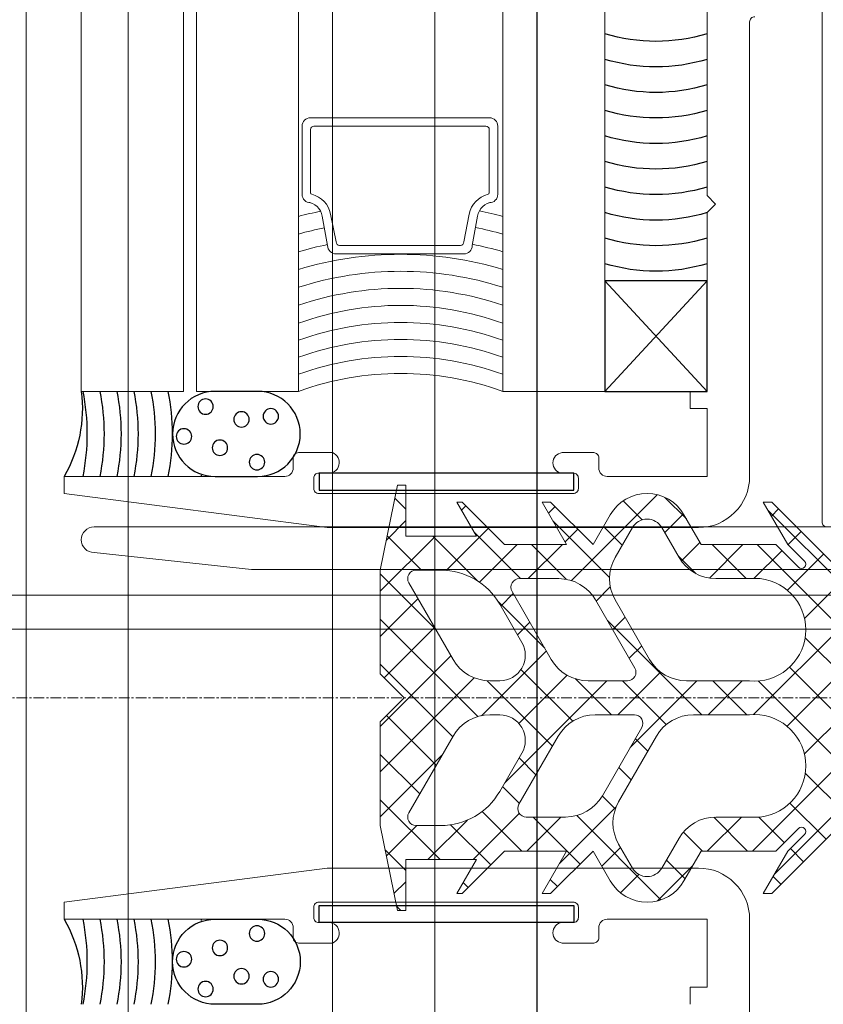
# Model space of a CAD drawing. Header units: inches. Extents: x -647532 to 3008597, y -136987 to 2557681.
# Tile 129 of 153: x 50033 to 50080, y 48764 to 48822. Entities that reach past the tile are written whole.
import ezdxf
from ezdxf import colors
from ezdxf.entities.mleader import LeaderData, LeaderLine
from ezdxf.enums import TextEntityAlignment as Align
from ezdxf.math import Vec2, Vec3

# ---------------------------------------------------------------- set-up
doc = ezdxf.new("R2010")
doc.units = ezdxf.units.IN
doc.header["$MEASUREMENT"] = 0
doc.linetypes.add('BIAL-IT1I-KGD-001-IN-DWG-141 LEVEL 2 - OVERALL FIRE EXIT PLAN$0$CENTER', pattern=[2, 1.25, -0.25, 0.25, -0.25])
doc.layers.add('ARCH', color=8, linetype='Continuous')
for name, color, linetype, lineweight in [('FURN', 8, 'Continuous', 5), ('FURN-HATCH', 8, 'Continuous', 5), ('YD-EXTERNAL 1', 8, 'Continuous', 5)]:
    doc.layers.add(name, color=color, linetype=linetype, lineweight=lineweight)
doc.styles.add('ARIAL', font='arial.ttf')
doc.styles.get("Standard").update_dxf_attribs({"font": 'arial.ttf'})

# ---------------------------------------------------------------- blocks, each defined once
blk = doc.blocks.new('BIAL-IT1I-KGD-001-IN-DWG-141 LEVEL 2 - OVERALL FIRE EXIT PLAN$0$A$C4C907AF7')
h = blk.add_hatch()
h.set_pattern_fill('ANSI37', color=256, scale=15, style=0)
h.set_pattern_definition([(45, (-117.902, -278.7008), (-1.325825, 1.325825), []), (135, (-117.902, -278.7008), (-1.325825, -1.325825), [])])
edge = h.paths.add_edge_path(flags=16)
edge.add_line((108.25, 84.166), (110, 85.176))
edge.add_arc((109.5, 86.042), 1, 300, 420)
edge.add_line((110, 86.908), (108.25, 87.918))
edge.add_arc((109.5, 90.083), 2.5, 180, 240, ccw=False)
edge.add_line((107, 90.083), (107, 92.677))
edge.add_arc((104.002, 92.348), 3.016, 6.25197, 185.63439)
edge.add_line((101, 92.052), (101, 88.351))
edge.add_arc((103.5, 88.351), 2.5, 180, 240)
edge.add_line((102.25, 86.186), (105.75, 84.166))
edge.add_arc((107, 86.331), 2.5, 240, 300)
edge = h.paths.add_edge_path(flags=16)
edge.add_line((90, 85.176), (91.4, 84.368))
edge.add_arc((92.65, 86.533), 2.5, 240, 300)
edge.add_line((93.9, 84.368), (97.75, 86.591))
edge.add_arc((96.5, 88.756), 2.5, 300, 360)
edge.add_line((99, 88.756), (99, 92.052))
edge.add_arc((95.999, 92.348), 3.016, 354.36561, 533.74803)
edge.add_line((93, 92.677), (93, 90.083))
edge.add_arc((90.5, 90.083), 2.5, -60, 0, ccw=False)
edge.add_line((91.75, 87.918), (90, 86.908))
edge.add_arc((90.5, 86.042), 1, 120, 240)
edge = h.paths.add_edge_path()
edge.add_line((101, 101.247), (101.554, 98.095))
edge.add_arc((102.047, 98.182), 0.5, 190, 300)
edge.add_line((102.297, 97.749), (103.366, 98.367))
edge.add_line((103.366, 98.367), (106.5, 98.367))
edge.add_line((106.5, 98.367), (111.5, 93.367))
edge.add_line((111.5, 93.367), (111.5, 92.867))
edge.add_line((111.5, 92.867), (109, 94.31))
edge.add_line((109, 94.31), (108.028, 95.282))
edge.add_arc((107.851, 95.105), 0.25, 45, 225)
edge.add_line((107.674, 94.929), (109, 93.603))
edge.add_line((109, 93.603), (109, 89.217))
edge.add_line((109, 89.217), (110.75, 88.207))
edge.add_arc((109.5, 86.042), 2.5, -60, 60, ccw=False)
edge.add_line((110.75, 83.877), (109, 82.867))
edge.add_line((109, 82.867), (111.5, 80.367))
edge.add_line((111.5, 80.367), (111.5, 79.867))
edge.add_line((111.5, 79.867), (109, 81.31))
edge.add_line((109, 81.31), (109, 77.667))
edge.add_line((109, 77.667), (111.5, 75.167))
edge.add_line((111.5, 75.167), (111.5, 74.867))
edge.add_line((111.5, 74.867), (109.5, 76.021))
edge.add_line((109.5, 76.021), (109.5, 71.868))
edge.add_line((109.5, 71.868), (112.5, 71.868))
edge.add_line((112.5, 71.868), (112.5, 71.368))
edge.add_line((112.5, 71.368), (107.5, 70.368))
edge.add_line((107.5, 70.368), (101.4, 70.368))
edge.add_line((101.4, 70.368), (100, 71.768))
edge.add_line((100, 71.768), (98.6, 70.368))
edge.add_line((98.6, 70.368), (92.5, 70.368))
edge.add_line((92.5, 70.368), (87.5, 71.368))
edge.add_line((87.5, 71.368), (87.5, 71.868))
edge.add_line((87.5, 71.868), (90.5, 71.868))
edge.add_line((90.5, 71.868), (90.5, 76.021))
edge.add_line((90.5, 76.021), (88.5, 74.867))
edge.add_line((88.5, 74.867), (88.5, 75.167))
edge.add_line((88.5, 75.167), (91, 77.667))
edge.add_line((91, 77.667), (91, 81.31))
edge.add_line((91, 81.31), (88.5, 79.867))
edge.add_line((88.5, 79.867), (88.5, 80.367))
edge.add_line((88.5, 80.367), (91, 82.867))
edge.add_line((91, 82.867), (89.25, 83.877))
edge.add_arc((90.5, 86.042), 2.5, 120, 240, ccw=False)
edge.add_line((89.25, 88.207), (91, 89.217))
edge.add_line((91, 89.217), (91, 93.603))
edge.add_line((91, 93.603), (92.326, 94.929))
edge.add_arc((92.149, 95.105), 0.25, 315, 495)
edge.add_line((91.972, 95.282), (91, 94.31))
edge.add_line((91, 94.31), (88.5, 92.867))
edge.add_line((88.5, 92.867), (88.5, 93.367))
edge.add_line((88.5, 93.367), (93.5, 98.367))
edge.add_line((93.5, 98.367), (96.634, 98.367))
edge.add_line((96.634, 98.367), (97.704, 97.749))
edge.add_arc((97.954, 98.182), 0.5, 240, 350)
edge.add_line((98.446, 98.095), (99, 101.247))
edge.add_line((99, 101.247), (96.8, 99.967))
edge.add_line((96.8, 99.967), (96.8, 100.577))
edge.add_line((96.8, 100.577), (99.647, 103.423))
edge.add_arc((100, 103.07), 0.5, 45, 135, ccw=False)
edge.add_line((100.354, 103.423), (103.2, 100.577))
edge.add_line((103.2, 100.577), (103.2, 99.967))
edge.add_line((103.2, 99.967), (101, 101.247))
edge = h.paths.add_edge_path(flags=16)
edge.add_arc((96.5, 82.982), 2.5, 300, 360)
edge.add_line((99, 82.982), (99, 85.291))
edge.add_arc((98.5, 85.291), 0.5, 0, 120)
edge.add_line((98.25, 85.725), (94.25, 83.415))
edge.add_arc((95.5, 81.25), 2.5, 120, 180)
edge.add_line((93, 81.25), (93, 78.941))
edge.add_arc((93.5, 78.941), 0.5, 180, 300)
edge.add_line((93.75, 78.508), (97.75, 80.817))
edge = h.paths.add_edge_path(flags=16)
edge.add_line((93.25, 72.041), (97.75, 74.639))
edge.add_arc((96.5, 76.804), 2.5, 300, 360)
edge.add_line((99, 76.804), (99, 77.382))
edge.add_arc((97.5, 77.382), 1.5, 360, 480)
edge.add_line((96.75, 78.681), (94.5, 77.382))
edge.add_arc((96.5, 73.918), 4, 120, 180)
edge.add_line((92.5, 73.918), (92.5, 72.474))
edge.add_arc((93, 72.474), 0.5, 180, 300)
edge = h.paths.add_edge_path(flags=16)
edge.add_arc((103.5, 82.578), 2.5, 180, 240, ccw=False)
edge.add_line((101, 82.578), (101, 84.887))
edge.add_arc((101.5, 84.887), 0.5, 60, 180, ccw=False)
edge.add_line((101.75, 85.32), (105.75, 83.011))
edge.add_arc((104.5, 80.846), 2.5, 0, 60, ccw=False)
edge.add_line((107, 80.846), (107, 78.536))
edge.add_arc((106.5, 78.536), 0.5, 240, 360, ccw=False)
edge.add_line((106.25, 78.103), (102.25, 80.413))
edge = h.paths.add_edge_path(flags=16)
edge.add_line((106.75, 72.041), (102.25, 74.639))
edge.add_arc((103.5, 76.804), 2.5, 180, 240, ccw=False)
edge.add_line((101, 76.804), (101, 77.382))
edge.add_arc((102.5, 77.382), 1.5, 60, 180, ccw=False)
edge.add_line((103.25, 78.681), (105.5, 77.382))
edge.add_arc((103.5, 73.918), 4, 0, 60, ccw=False)
edge.add_line((107.5, 73.918), (107.5, 72.474))
edge.add_arc((107, 72.474), 0.5, 240, 360, ccw=False)
at = {"linetype": 'BIAL-IT1I-KGD-001-IN-DWG-141 LEVEL 2 - OVERALL FIRE EXIT PLAN$0$CENTER', "ltscale": 0.5}
blk.add_line((100, 0), (100, 249.343), dxfattribs=at)
at = {"lineweight": -3, "ltscale": 1000}
for p, q in [((124.5, 89.562), (118, 83.562)), ((118, 89.562), (124.5, 83.562)), ((118, 89.562), (124.5, 83.562)), ((124.5, 89.562), (118, 83.562))]:
    blk.add_line(p, q, dxfattribs=at)
for p, q in [((133.573, 77.27), (129.573, 77.27)), ((133.373, 76.77), (129.669, 76.77)), ((133.573, 76.57), (133.573, 71.52)), ((134.073, 76.77), (134.073, 71.52)), ((126.573, 75.77), (128.296, 76.08)), ((126.073, 71.52), (126.073, 75.27)), ((126.773, 75.27), (128.409, 75.593)), ((126.573, 71.52), (126.573, 75.07)), ((126.073, 71.52), (126.073, 67.77)), ((126.573, 71.52), (126.573, 67.97)), ((133.573, 66.47), (133.573, 71.52)), ((134.073, 66.27), (134.073, 71.52)), ((126.773, 67.77), (128.409, 67.446)), ((126.573, 67.27), (128.296, 66.959)), ((133.373, 66.27), (129.669, 66.27)), ((129.573, 65.77), (133.573, 65.77))]:
    blk.add_line(p, q)
at = {"linetype": 'ByBlock'}
for points in [[(83, 89.562), (83, 88.562), (82, 88.562)], [(117, 89.562), (117, 88.562), (118, 88.562), (118, 89.562), (128.5, 89.562), (129, 90.062), (129.5, 89.562), (142, 89.562)]]:
    blk.add_lwpolyline(points, dxfattribs=at)
for points in [[(60.3, 92.062), (87, 92.062, -0.414214), (90, 89.062), (90, 67.252), (88, 51.802), (87, 51.802), (87, 64.753, 0.414214), (86.5, 65.253), (85.9, 65.253, -0.414214), (85.6, 65.553), (85.6, 67.556, -0.890114), (86.8, 67.253), (86.8, 66.753, 0.414214), (87.1, 66.453), (87.7, 66.453, 0.414214), (88, 66.753), (88, 81.703, 0.414214), (87.7, 82.003), (87.1, 82.003, 0.414214), (86.8, 81.703), (86.8, 81.053, -0.918182), (85.6, 81.053), (85.6, 82.903, -0.414214), (85.9, 83.203), (86.5, 83.203, 0.414214), (87, 83.703), (87, 89.562), (83, 89.562)], [(140, 92.362, -0.414214), (139.7, 92.062), (113, 92.062, 0.414214), (110, 89.062), (110, 67.252), (112, 51.802), (113, 51.802), (113, 64.753, -0.414214), (113.5, 65.253), (114.1, 65.253, 0.414214), (114.4, 65.553), (114.4, 67.556, 0.890114), (113.2, 67.253), (113.2, 66.753, -0.414214), (112.9, 66.453), (112.3, 66.453, -0.414214), (112, 66.753), (112, 81.703, -0.414214), (112.3, 82.003), (112.9, 82.003, -0.414214), (113.2, 81.703), (113.2, 81.053, 0.918182), (114.4, 81.053), (114.4, 82.903, 0.414214), (114.1, 83.203), (113.5, 83.203, -0.414214), (113, 83.703), (113, 89.562), (117, 89.562)]]:
    blk.add_lwpolyline(points, format="xyb", dxfattribs=at)
blk.add_lwpolyline([(106.5, 98.367), (111.5, 93.367), (111.5, 92.867), (109, 94.31), (108.028, 95.282, 1), (107.674, 94.929), (109, 93.603), (109, 89.217), (110.75, 88.207, -0.57735), (110.75, 83.877), (109, 82.867), (111.5, 80.367), (111.5, 79.867), (109, 81.31), (109, 77.667), (111.5, 75.167), (111.5, 74.867), (109.5, 76.021), (109.5, 71.868), (112.5, 71.868), (112.5, 71.368), (107.5, 70.368), (101.4, 70.368), (100, 71.768), (98.6, 70.368), (92.5, 70.368), (87.5, 71.368), (87.5, 71.868), (90.5, 71.868), (90.5, 76.021), (88.5, 74.867), (88.5, 75.167), (91, 77.667), (91, 81.31), (88.5, 79.867), (88.5, 80.367), (91, 82.867), (89.25, 83.877, -0.57735), (89.25, 88.207), (91, 89.217), (91, 93.603), (92.326, 94.929, 1), (91.972, 95.282), (91, 94.31), (88.5, 92.867), (88.5, 93.367), (93.5, 98.367)], format="xyb")
for points in [[(90, 85.176), (91.4, 84.368, 0.267949), (93.9, 84.368), (97.75, 86.591, 0.267949), (99, 88.756), (99, 92.052, 0.994625), (93, 92.677), (93, 90.083, -0.267949), (91.75, 87.918), (90, 86.908, 0.57735)], [(108.25, 84.166), (110, 85.176, 0.57735), (110, 86.908), (108.25, 87.918, -0.267949), (107, 90.083), (107, 92.677, 0.994625), (101, 92.052), (101, 88.351, 0.267949), (102.25, 86.186), (105.75, 84.166, 0.267949)], [(97.75, 80.817, 0.267949), (99, 82.982), (99, 85.291, 0.57735), (98.25, 85.725), (94.25, 83.415, 0.267949), (93, 81.25), (93, 78.941, 0.57735), (93.75, 78.508)], [(102.25, 80.413, -0.267949), (101, 82.578), (101, 84.887, -0.57735), (101.75, 85.32), (105.75, 83.011, -0.267949), (107, 80.846), (107, 78.536, -0.57735), (106.25, 78.103)], [(93.25, 72.041), (97.75, 74.639, 0.267949), (99, 76.804), (99, 77.382, 0.57735), (96.75, 78.681), (94.5, 77.382, 0.267949), (92.5, 73.918), (92.5, 72.474, 0.57735)], [(106.75, 72.041), (102.25, 74.639, -0.267949), (101, 76.804), (101, 77.382, -0.57735), (103.25, 78.681), (105.5, 77.382, -0.267949), (107.5, 73.918), (107.5, 72.474, -0.57735)]]:
    blk.add_lwpolyline(points, format="xyb", close=True)
at = {"lineweight": -3, "ltscale": 1000}
for points in [[(118, 89.562), (124.5, 89.562), (124.5, 83.562), (118, 83.562)], [(118, 89.562), (124.5, 89.562), (124.5, 83.562), (118, 83.562)], [(87.8, 81.728), (86.8, 81.728), (86.8, 66.778), (87.8, 66.778)], [(112.2, 81.728), (113.2, 81.728), (113.2, 66.778), (112.2, 66.778)]]:
    blk.add_lwpolyline(points, close=True, dxfattribs=at)
for points in [[(524.649, 77.562), (118, 77.562), (118, 83.562), (524.649, 83.562)], [(524.649, 59.562), (118, 59.562), (118, 65.562), (524.649, 65.562)], [(524.649, 52.802), (118, 52.802), (118, 58.802), (524.649, 58.802)]]:
    blk.add_lwpolyline(points)
for points in [[(87, 60.662), (87, 63.162, 1), (82, 63.162), (82, 60.662, 1)], [(113, 60.662), (113, 63.162, -1), (118, 63.162), (118, 60.662, -1)]]:
    blk.add_lwpolyline(points, format="xyb", close=True, dxfattribs=at)
for centre in [(83.468, 63.936), (116.533, 63.936), (86.158, 63.121), (113.842, 63.121), (83.649, 62.215), (116.351, 62.215), (85.312, 60.946), (114.688, 60.946), (82.893, 60.101), (117.107, 60.101), (84.647, 58.832), (115.354, 58.832)]:
    blk.add_circle(centre, 0.453, dxfattribs=at)
for centre, radius, start, end in [((135.404, 86.562), 10.349, 163.14826, 196.85174), ((135.404, 86.562), 10.349, 163.14826, 196.85174), ((136.904, 86.562), 10.349, 163.14826, 196.85174), ((136.904, 86.562), 10.349, 163.14826, 196.85174), ((138.404, 86.562), 10.349, 163.14826, 196.85174), ((138.404, 86.562), 10.349, 163.14826, 196.85174), ((139.904, 86.562), 10.349, 163.14826, 196.85174), ((139.904, 86.562), 10.349, 163.14826, 196.85174), ((141.404, 86.562), 10.349, 163.14826, 196.85174), ((141.404, 86.562), 10.349, 163.14826, 196.85174), ((142.904, 86.562), 10.349, 163.14826, 196.85174), ((142.904, 86.562), 10.349, 163.14826, 196.85174), ((144.404, 86.562), 10.349, 163.14826, 196.85174), ((144.404, 86.562), 10.349, 163.14826, 196.85174), ((145.904, 86.562), 10.349, 163.14826, 196.85174), ((145.904, 86.562), 10.349, 163.14826, 196.85174), ((147.404, 86.562), 10.349, 163.14826, 196.85174), ((147.404, 86.562), 10.349, 163.14826, 196.85174), ((148.904, 86.562), 10.349, 163.14826, 196.85174), ((148.904, 86.562), 10.349, 163.14826, 196.85174), ((84.5, 47.529), 12.556, 78.51485, 78.89943), ((115.5, 47.529), 12.556, 101.10057, 101.48515), ((84.5, 46.529), 12.556, 81.65554, 81.65554), ((115.5, 46.529), 12.556, 98.34446, 98.34446), ((84.5, 45.58), 12.556, 78.51485, 101.48515), ((115.5, 45.58), 12.556, 78.51485, 101.48515), ((84.5, 44.58), 12.556, 78.51485, 101.48515), ((115.5, 44.58), 12.556, 78.51485, 101.48515), ((84.5, 43.58), 12.556, 78.51485, 101.48515), ((115.5, 43.58), 12.556, 78.51485, 101.48515), ((84.5, 42.58), 12.556, 78.51485, 101.48515), ((115.5, 42.58), 12.556, 78.51485, 101.48515), ((84.5, 41.58), 12.556, 78.51485, 101.48515), ((115.5, 41.58), 12.556, 78.51485, 101.48515), ((84.5, 40.58), 12.556, 78.51485, 101.48515), ((82.993, 44.766), 8.097, 60.33771, 97.04242), ((115.5, 40.58), 12.556, 78.51485, 101.48515), ((117.007, 44.766), 8.097, 82.95758, 119.66229)]:
    blk.add_arc(centre, radius, start, end, dxfattribs=at)
for centre, radius, start, end in [((101.376, 71.562), 17.674, 340.15449, 19.84551), ((102.376, 71.562), 17.674, 340.15449, 19.84551), ((103.376, 71.562), 17.674, 340.15449, 19.84551), ((104.376, 71.562), 17.674, 340.15449, 19.84551), ((105.376, 71.562), 17.674, 340.15449, 19.84551), ((105.376, 71.562), 18.674, 341.25811, 18.74189), ((105.376, 71.562), 19.674, 342.24341, 17.75659), ((105.376, 71.562), 20.674, 343.12874, 16.87126), ((105.376, 71.562), 21.674, 11.2249, 16.0712), ((105.376, 71.562), 22.674, 11.18057, 15.34452), ((105.376, 71.562), 23.674, 11.26101, 14.68144), ((128.118, 77.064), 1, 280.21974, 354.38944), ((129.573, 76.77), 0.5, 90, 180), ((133.573, 76.77), 0.5, 0, 90), ((128.118, 77.064), 1.5, 281.17363, 345.71852), ((129.669, 76.67), 0.1, 90, 165.71852), ((133.373, 76.57), 0.2, 0, 90), ((126.573, 75.27), 0.5, 90, 180), ((126.773, 75.07), 0.2, 90, 180), ((126.573, 67.77), 0.5, 180, 270), ((126.773, 67.97), 0.2, 180, 270), ((105.376, 71.562), 21.674, 343.9288, 348.5556), ((105.376, 71.562), 22.674, 344.65548, 348.60962), ((128.118, 65.975), 1.5, 14.28148, 78.82637), ((105.376, 71.562), 23.674, 345.31856, 348.55078), ((128.118, 65.975), 1, 5.61056, 79.78026), ((129.573, 66.27), 0.5, 180, 270), ((129.669, 66.37), 0.1, 194.28148, 270), ((133.373, 66.47), 0.2, 270, 0), ((133.573, 66.27), 0.5, 270, 0)]:
    blk.add_arc(centre, radius, start, end)
blk = doc.blocks.new('BIAL-IT1I-KGD-001-IN-DWG-141 LEVEL 2 - OVERALL FIRE EXIT PLAN$0$TYPE 2')
at = {"lineweight": -3, "ltscale": 1000}
blk.add_line((142.5, 89.562), (4058, 89.562), dxfattribs=at)
for points in [[(4082, 77.562), (118, 77.562), (118, 83.562), (4082, 83.562)], [(4082, 59.562), (118, 59.562), (118, 65.562), (4082, 65.562)]]:
    blk.add_lwpolyline(points)
blk = doc.blocks.new('_TagSlot')
at = {"color": 0, "linetype": 'ByBlock', "lineweight": -2, "transparency": 16777216}
for p, q in [((-4, 4), (4, 4)), ((-4, -4), (4, -4))]:
    blk.add_line(p, q, dxfattribs=at)
for centre, start, end in [((-4, 0), 90, 270), ((4, 0), 270, 90)]:
    blk.add_arc(centre, 4, start, end, dxfattribs=at)
at = {"layer": 'FURN', "color": 0, "transparency": 16777216, "style": 'ARIAL'}
blk.add_attdef('M-01', text='', height=2.5, dxfattribs=at).set_placement((0, -1.5), align=Align.CENTER)
blk = doc.blocks.new('_DotSmall')
at = {"color": 0, "linetype": 'ByBlock', "const_width": 0.5}
blk.add_lwpolyline([(-0.0625, 0, 1), (0.0625, 0, 1)], format="xyb", close=True, dxfattribs=at)
blk = doc.blocks.new('ARCH')
at = {"layer": 'YD-EXTERNAL 1'}
for p, q in [((50018.893, 48788.397), (50224.625, 48788.397)), ((50018.893, 48786.397), (50224.625, 48786.397))]:
    blk.add_line(p, q, dxfattribs=at)
for points in [[(50176.546, 48832.397), (50079.866, 48832.397, 1), (50079.866, 48831.397), (50080.366, 48831.397), (50080.366, 48792.697, 0.414214), (50080.666, 48792.397)], [(50083.366, 48797.097, -0.414214), (50083.666, 48797.397), (50089.066, 48797.397, -0.414214), (50089.366, 48797.097), (50089.366, 48792.397, 0.414214), (50089.866, 48791.897), (50097.066, 48791.897, -0.414214), (50097.366, 48791.597), (50097.366, 48790.197, -0.414214), (50097.066, 48789.897), (50046.846, 48789.897), (50037.596, 48790.897, -1), (50037.596, 48792.397), (50086.866, 48792.397), (50086.866, 48794.897), (50083.837, 48795.07, -0.397592), (50083.366, 48795.569)]]:
    blk.add_lwpolyline(points, format="xyb", dxfattribs=at)
at = {"layer": 'YD-EXTERNAL 1', "rotation": 269.9999999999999}
blk.add_blockref('BIAL-IT1I-KGD-001-IN-DWG-141 LEVEL 2 - OVERALL FIRE EXIT PLAN$0$TYPE 2', (49974.044, 52662.363), dxfattribs=at)
at = {"layer": 'YD-EXTERNAL 1', "xscale": -1, "rotation": 269.9999999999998}
blk.add_blockref('BIAL-IT1I-KGD-001-IN-DWG-141 LEVEL 2 - OVERALL FIRE EXIT PLAN$0$A$C4C907AF7', (49984.044, 48682.363), dxfattribs=at)
at = {"layer": 'FURN-HATCH', "linetype": 'Continuous'}
ml = blk.add_multileader_block('Standard', dxfattribs=at)
ml.set_content('_TagSlot', color=256, scale=-11.71875)
ml.set_attribute('M-01', 'VNR1', width=0)
ml.set_leader_properties(color=256, linetype='ByLayer', lineweight=-1)
ml.set_arrow_properties(name='DOTSMALL')
ml.build(insert=Vec2(0, 0))
ml.multileader.update_dxf_attribs({"dogleg_length": 115.809, "arrow_head_size": 28.235})
ctx = ml.context
ctx.base_point, ctx.char_height, ctx.arrow_head_size, ctx.landing_gap_size, ctx.plane_origin = Vec3(101476.346, 52296.962), 200, 28.235, 4, Vec3(100757.024, 52076.672)
notes = []
notes.append((ctx, [(0, (0, 0, 0), (0, 0), (1, 0), 1, [])]))
ctx.block.insert, ctx.block.rotation, ctx.block.scale = Vec3(101570.096, 52296.962), 3.141593, Vec3(-11.71875, 11.71875, 11.71875)
ml = blk.add_multileader_block('Standard', dxfattribs=at)
ml.set_content('_TagSlot', color=256, scale=-11.71875)
ml.set_attribute('M-01', 'VNR1', width=0)
ml.set_leader_properties(color=256, linetype='ByLayer', lineweight=-1)
ml.set_arrow_properties(name='DOTSMALL')
ml.build(insert=Vec2(0, 0))
ml.multileader.update_dxf_attribs({"dogleg_length": 115.809, "arrow_head_size": 28.235})
ctx = ml.context
ctx.base_point, ctx.char_height, ctx.arrow_head_size, ctx.landing_gap_size, ctx.plane_origin = Vec3(97954.669, 52254.917), 200, 28.235, 4, Vec3(97235.347, 52034.627)
notes.append((ctx, [(0, (0, 0, 0), (0, 0), (1, 0), 1, [])]))
ctx.block.insert, ctx.block.rotation, ctx.block.scale = Vec3(98048.419, 52254.917), 3.141593, Vec3(-11.71875, 11.71875, 11.71875)
ml = blk.add_multileader_block('Standard', dxfattribs=at)
ml.set_content('_TagSlot', color=256, scale=-11.71875)
ml.set_attribute('M-01', 'VNR1', width=0)
ml.set_leader_properties(color=256, linetype='ByLayer', lineweight=-1)
ml.set_arrow_properties(name='DOTSMALL')
ml.build(insert=Vec2(0, 0))
ml.multileader.update_dxf_attribs({"dogleg_length": 115.809, "arrow_head_size": 28.235})
ctx = ml.context
ctx.base_point, ctx.char_height, ctx.arrow_head_size, ctx.landing_gap_size, ctx.plane_origin = Vec3(99751.234, 51693.272), 200, 28.235, 4, Vec3(99031.911, 51472.982)
notes.append((ctx, [(0, (0, 0, 0), (0, 0), (1, 0), 1, [])]))
ctx.block.insert, ctx.block.rotation, ctx.block.scale = Vec3(99844.984, 51693.272), 3.141593, Vec3(-11.71875, 11.71875, 11.71875)
for ctx, leaders in notes:
    for number, flags, end, landing, length, lines in leaders:
        leader = LeaderData()
        leader.index, (leader.has_last_leader_line, leader.has_dogleg_vector, leader.attachment_direction) = number, flags
        leader.last_leader_point, leader.dogleg_vector, leader.dogleg_length = Vec3(end), Vec3(landing), length
        for number, points, colour, breaks in lines:
            line = LeaderLine()
            line.index, line.vertices, line.color, line.breaks = number, Vec3.list(points), colors.encode_raw_color(colour), breaks
            leader.lines.append(line)
        ctx.leaders.append(leader)

msp = doc.modelspace()

# ---------------------------------------------------------------- block references
at = {"layer": 'ARCH'}
msp.add_blockref('ARCH', (0, 0), dxfattribs=at)

doc.saveas('drawing.dxf')
